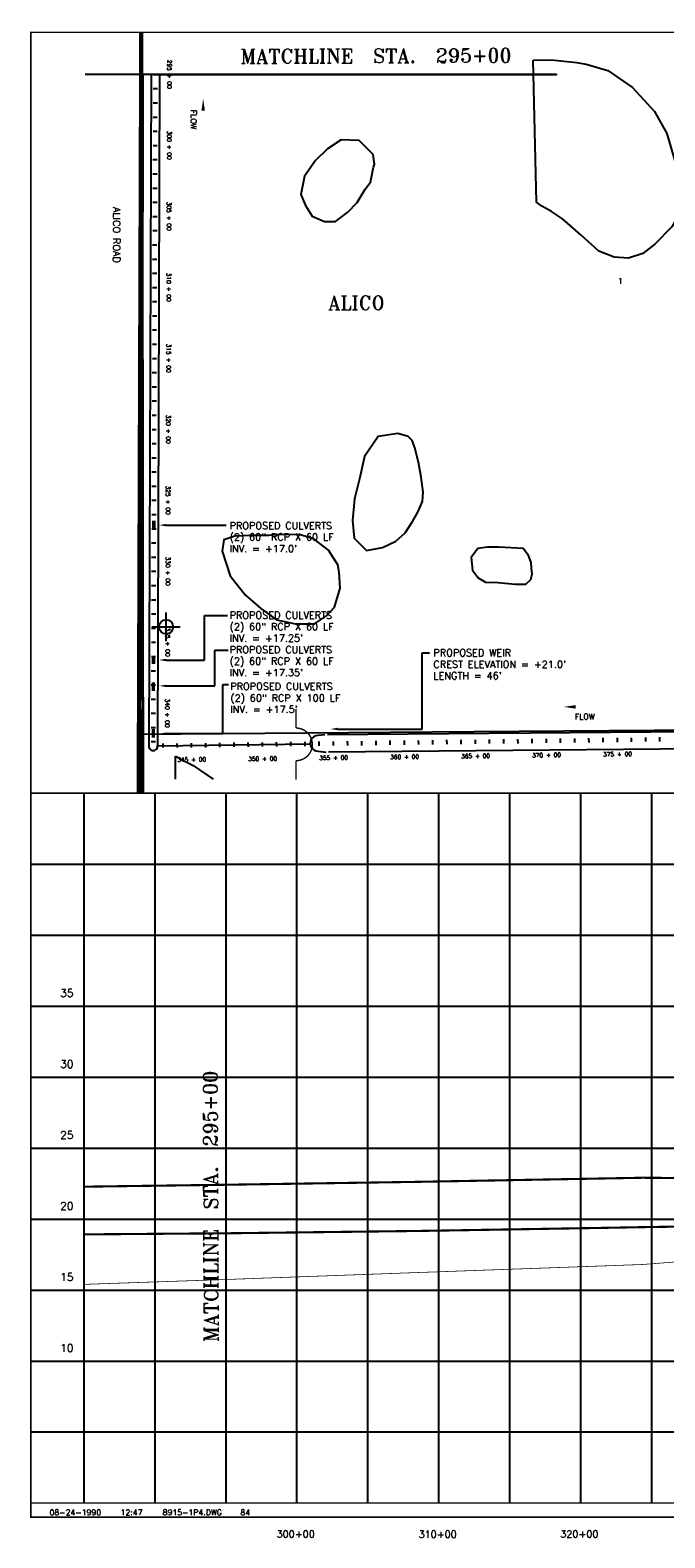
# Model space of a CAD drawing. Extents: x 244514 to 261274, y 785587 to 796324.
# Tile 1 of 3: x 244514 to 248985, y 785703 to 796324. Entities that reach past the tile are written whole.
import ezdxf
from ezdxf.enums import TextEntityAlignment as Align

# ---------------------------------------------------------------- set-up
doc = ezdxf.new("R2010")
doc.units = 0
doc.header["$LTSCALE"] = 800
doc.header["$PDMODE"] = 34
doc.header["$PDSIZE"] = 100
doc.linetypes.add('CENTER', pattern=[0])
doc.linetypes.add('DASHED', pattern=[0])
doc.layers.get('0').update_dxf_attribs({"linetype": 'CONTINUOUS'})
for name, color, linetype in [('BORDER', 1, 'CONTINUOUS'), ('CHANNEL', 5, 'CONTINUOUS'), ('FLOOD1', 15, 'CONTINUOUS'), ('FLOOD3', 15, 'CONTINUOUS'), ('GRID', 2, 'CONTINUOUS'), ('MAJROADS', 9, 'CONTINUOUS'), ('MATCH', 6, 'CONTINUOUS'), ('PLAKES', 5, 'CONTINUOUS'), ('SEC', 2, 'CONTINUOUS'), ('SPROF', 11, 'DASHED'), ('STATIONS', 7, 'CONTINUOUS'), ('STRUCTTEXT', 7, 'CONTINUOUS'), ('STRUCTURES', 1, 'CONTINUOUS'), ('SUBBASINS', 6, 'DASHED'), ('SURVCENTER', 7, 'CENTER'), ('TEXT', 7, 'CONTINUOUS'), ('WL-PRESERVE', 14, 'CONTINUOUS'), ('WSHEDS', 11, 'CONTINUOUS')]:
    doc.layers.add(name, color=color, linetype=linetype)
doc.styles.get("Standard").update_dxf_attribs({"font": 'ROMANT'})

# ---------------------------------------------------------------- blocks, each defined once
blk = doc.blocks.new('FCSTA')
at = {"color": 0}
blk.add_attdef('FCSTA', text='', height=1, dxfattribs=at).set_placement((0, 0), align=Align.MIDDLE)
blk = doc.blocks.new('FCSTCK')
at = {"layer": 'SURVCENTER', "color": 0}
blk.add_line((0, -0.5), (0, 0.5), dxfattribs=at)
blk = doc.blocks.new('WEIR')
at = {"layer": 'STRUCTURES', "color": 0, "const_width": 20}
blk.add_lwpolyline([(0, 498), (0, 230, -1), (0, -230), (0, -498)], format="xyb", dxfattribs=at)
blk = doc.blocks.new('LOGON')
at = {"color": 0}
blk.add_attdef('DATE', text='', height=1, dxfattribs=at).set_placement((-1.87, 1.76), align=Align.RIGHT)
for tag, p in [('TIME', (1.56, 1.76)), ('DRAWING', (8.97, 1.76)), ('OPERATOR', (22.66, 1.76))]:
    blk.add_attdef(tag, p, '', height=1, dxfattribs=at)
blk = doc.blocks.new('FLARROW')
at = {"layer": 'PLAKES', "color": 0}
blk.add_lwpolyline([(0, 0, 0, 0.05, 0), (0.168, 0, 0, 0, -0.087559), (0.267, -0.018, 0, 0, 0.245722), (0.355, -0.006, 0, 0, -0.309425), (0.492, -0.004, 0, 0, 0), (0.558, -0.006, 0, 0, 0)], format="xyseb", dxfattribs=at)
blk.add_text('FLOW', height=0.08, dxfattribs=at).set_placement((0.295, -0.176), align=Align.CENTER)

msp = doc.modelspace()

# ---------------------------------------------------------------- linework, layer by layer
at = {"layer": 'BORDER', "color": 0, "const_width": 10}
msp.add_lwpolyline([(244519, 785849), (261269, 785849), (261269, 796309), (244519, 796309)], close=True, dxfattribs=at)
for points in [[(244519, 790949), (261269, 790949)], [(244519, 785949), (261269, 785949)]]:
    msp.add_lwpolyline(points, dxfattribs=at)
at = {"layer": 'CHANNEL', "color": 0, "linetype": 'CONTINUOUS'}
msp.add_lwpolyline([(246589, 791359), (246542, 791355, 1.000167), (246543, 791245), (246600, 791239)], format="xyb", dxfattribs=at)
at = {"layer": 'FLOOD1', "color": 0, "const_width": 15}
msp.add_lwpolyline([(244894, 787841), (245915, 787849), (247235, 787865), (248555, 787887), (248828, 787892), (249088, 787896)], dxfattribs=at)
at = {"layer": 'FLOOD3', "color": 0, "const_width": 15}
msp.add_lwpolyline([(244894, 788177), (245915, 788191), (247235, 788211), (248555, 788235), (248828, 788240), (249088, 788238)], dxfattribs=at)
at = {"layer": 'GRID', "color": 0}
for points in [[(244894, 785949), (244894, 790949)], [(245394, 785949), (245394, 790949)], [(245894, 785949), (245894, 790949)], [(246394, 785949), (246394, 790949)], [(246894, 785949), (246894, 790949)], [(247394, 785949), (247394, 790949)], [(247894, 785949), (247894, 790949)], [(248394, 785949), (248394, 790949)], [(248894, 785949), (248894, 790949)], [(244519, 790449), (261269, 790449)], [(244519, 789949), (261269, 789949)], [(244519, 789449), (261269, 789449)], [(244519, 788949), (261269, 788949)], [(244519, 788449), (261269, 788449)], [(244519, 787949), (261269, 787949)], [(244519, 787449), (261269, 787449)], [(244519, 786949), (261269, 786949)], [(244519, 786449), (261269, 786449)]]:
    msp.add_lwpolyline(points, dxfattribs=at)
at = {"layer": 'MAJROADS', "color": 0}
for p, q in [((245281, 791365), (247642, 791383)), ((247642, 791383), (252790, 791421))]:
    msp.add_line(p, q, dxfattribs=at)
msp.add_lwpolyline([(245307, 796012), (245303, 792133), (245300, 790949)], dxfattribs=at)
at = {"layer": 'MATCH', "color": 0}
for points in [[(245396, 796012), (248222, 796012), (244902, 796012)], [(245894, 785949), (245894, 790949)]]:
    msp.add_lwpolyline(points, dxfattribs=at)
at = {"layer": 'PLAKES', "color": 0}
for points in [[(245366, 796012), (245351, 791283)], [(245426, 796012), (245411, 791282)], [(250403, 791346), (249739, 791385), (246608, 791359)], [(245411, 791283), (246488, 791296)], [(250396, 791226), (249733, 791265), (246617, 791239)]]:
    msp.add_lwpolyline(points, dxfattribs=at)
at = {"layer": 'PLAKES', "color": 0, "const_width": 25}
for points in [[(245386, 792808), (245386, 792868)], [(245383, 791858), (245383, 791918)], [(245382, 791670), (245382, 791730)], [(245382, 791341), (245382, 791401)]]:
    msp.add_lwpolyline(points, dxfattribs=at)
at = {"layer": 'PLAKES', "color": 0}
msp.add_arc((245381, 791279), 30.2, 173.7305, 5.885, dxfattribs=at)
at = {"layer": 'SEC', "color": 0}
msp.add_point((245472, 792121), dxfattribs=at)
at = {"layer": 'SPROF', "color": 0, "const_width": 5}
msp.add_lwpolyline([(244894, 787489), (245915, 787524), (247235, 787572), (248555, 787619), (248828, 787629), (249088, 787649)], dxfattribs=at)
at = {"layer": 'STRUCTTEXT', "color": 0}
for p, q in [((245472, 792837), (245896, 792837)), ((245742, 791887), (245742, 792200)), ((245742, 792200), (245905, 792200)), ((245472, 791887), (245742, 791887)), ((245815, 791705), (245815, 791956)), ((245815, 791956), (245910, 791956)), ((247275, 791401), (247275, 791937)), ((247275, 791937), (247327, 791937)), ((245472, 791705), (245815, 791705)), ((245872, 791369), (245872, 791714)), ((245872, 791714), (245912, 791714)), ((245476, 791369), (245872, 791369)), ((246680, 791401), (247275, 791401))]:
    msp.add_line(p, q, dxfattribs=at)
for points in [[(245472, 792829), (245472, 792846), (245422, 792837)], [(245472, 791879), (245472, 791896), (245422, 791887)], [(245472, 791697), (245472, 791713), (245422, 791705)], [(245476, 791360), (245476, 791377), (245426, 791369)], [(246680, 791393), (246680, 791410), (246630, 791401)]]:
    msp.add_solid(points, dxfattribs=at)
at = {"layer": 'SUBBASINS', "color": 0, "linetype": 'DASHED', "const_width": 10}
msp.add_lwpolyline([(245308, 796012), (245313, 790949)], dxfattribs=at)
at = {"layer": 'WL-PRESERVE', "color": 0}
for points in [[(248057, 796112), (248187, 796115), (248362, 796096), (248431, 796085), (248583, 796041), (248758, 795921), (248912, 795751), (248999, 795596), (249062, 795377), (249097, 795163), (249087, 795030), (249034, 794938), (248916, 794816), (248831, 794751), (248729, 794718), (248628, 794726), (248521, 794767), (248396, 794879), (248265, 794996), (248188, 795046), (248120, 795085), (248081, 795113)], [(246931, 795448), (246833, 795546), (246704, 795551), (246608, 795488), (246525, 795407), (246446, 795295), (246422, 795167), (246453, 795088), (246502, 795014), (246587, 794976), (246665, 794977), (246751, 795042), (246818, 795111), (246875, 795205), (246911, 795253), (246926, 795324), (246933, 795360), (246939, 795381)], [(247176, 793461), (247105, 793482), (246966, 793461), (246870, 793321), (246837, 793173), (246798, 793022), (246784, 792870), (246796, 792745), (246883, 792658), (246997, 792680), (247090, 792724), (247157, 792782), (247208, 792864), (247245, 792929), (247279, 793003), (247283, 793069), (247269, 793176), (247249, 793280), (247223, 793382), (247211, 793422), (247206, 793433)], [(246198, 792765), (246060, 792765), (245957, 792760), (245879, 792734), (245866, 792654), (245923, 792481), (246032, 792344), (246140, 792249), (246250, 792171), (246383, 792143), (246518, 792141), (246603, 792198), (246659, 792259), (246699, 792394), (246692, 792503), (246682, 792558), (246615, 792662), (246514, 792739), (246418, 792770), (246328, 792772), (246268, 792770), (246225, 792770)], [(248044, 792574), (248026, 792624), (247988, 792672), (247817, 792683), (247737, 792683), (247668, 792672), (247622, 792610), (247631, 792520), (247670, 792467), (247722, 792435), (247809, 792432), (247933, 792421), (248006, 792421), (248041, 792454), (248050, 792492), (248045, 792533)]]:
    msp.add_lwpolyline(points, close=True, dxfattribs=at)
for points in [[(245537, 791047), (245538, 791209)], [(245538, 791209), (245663, 791145), (245803, 791047)]]:
    msp.add_lwpolyline(points, dxfattribs=at)
at = {"layer": 'WSHEDS', "color": 0, "const_width": 30}
msp.add_lwpolyline([(245279, 790949), (245297, 796309)], dxfattribs=at)

# ---------------------------------------------------------------- block references
at = {"layer": 'PLAKES', "color": 0, "xscale": 500, "yscale": 500, "zscale": 500, "rotation": 270}
msp.add_blockref('FLARROW', (245733, 795840), dxfattribs=at)
at = {"layer": 'PLAKES', "color": 0, "xscale": 500, "yscale": 500, "zscale": 500}
msp.add_blockref('FLARROW', (248273, 791557), dxfattribs=at)
at = {"layer": 'STATIONS', "color": 0, "xscale": 30, "yscale": 30, "zscale": 30}
for p, rotation, values in [((245496, 796013), 270, {'FCSTA': '295 + 00'}), ((245495, 795513), 270, {'FCSTA': '300 + 00'}), ((245493, 795013), 270, {'FCSTA': '305 + 00'}), ((245491, 794513), 270, {'FCSTA': '310 + 00'}), ((245490, 794013), 270, {'FCSTA': '315 + 00'}), ((245488, 793513), 270, {'FCSTA': '320 + 00'}), ((245486, 793013), 270, {'FCSTA': '325 + 00'}), ((245485, 792513), 270, {'FCSTA': '330 + 00'}), ((245483, 792013), 270, {'FCSTA': '335 + 00'}), ((245481, 791513), 270, {'FCSTA': '340 + 00'}), ((245652, 791186), 0.9999999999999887, {'FCSTA': '345 + 00'}), ((246152, 791192), 0.9999999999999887, {'FCSTA': '350 + 00'}), ((246652, 791199), 0.9999999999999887, {'FCSTA': '355 + 00'}), ((247152, 791205), 0.9999999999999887, {'FCSTA': '360 + 00'}), ((247652, 791211), 0.9999999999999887, {'FCSTA': '365 + 00'}), ((248152, 791218), 0.9999999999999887, {'FCSTA': '370 + 00'}), ((248652, 791224), 0.9999999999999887, {'FCSTA': '375 + 00'})]:
    msp.add_blockref('FCSTA', p, dxfattribs=dict(at, rotation=rotation)).add_auto_attribs(values)
for p, rotation in [((245396, 796012), 270), ((245396, 796012), 270), ((245396, 795912), 270), ((245396, 795812), 270), ((245395, 795712), 270), ((245395, 795612), 270), ((245395, 795512), 270), ((245395, 795512), 270), ((245394, 795412), 270), ((245394, 795312), 270), ((245394, 795212), 270), ((245393, 795112), 270), ((245393, 795012), 270), ((245393, 795012), 270), ((245393, 794912), 270), ((245392, 794812), 270), ((245392, 794712), 270), ((245392, 794612), 270), ((245391, 794512), 270), ((245391, 794512), 270), ((245391, 794412), 270), ((245391, 794312), 270), ((245390, 794212), 270), ((245390, 794112), 270), ((245390, 794012), 270), ((245390, 794012), 270), ((245389, 793912), 270), ((245389, 793812), 270), ((245389, 793712), 270), ((245388, 793612), 270), ((245388, 793512), 270), ((245388, 793512), 270), ((245388, 793412), 270), ((245387, 793312), 270), ((245387, 793212), 270), ((245387, 793112), 270), ((245386, 793012), 270), ((245386, 793012), 270), ((245386, 792912), 270), ((245386, 792812), 270), ((245385, 792712), 270), ((245385, 792612), 270), ((245385, 792512), 270), ((245385, 792512), 270), ((245384, 792412), 270), ((245384, 792312), 270), ((245384, 792212), 270), ((245383, 792112), 270), ((245383, 792012), 270), ((245383, 792012), 270), ((245383, 791912), 270), ((245382, 791812), 270), ((245382, 791712), 270), ((245382, 791612), 270), ((245381, 791512), 270), ((245381, 791512), 270), ((245381, 791412), 270), ((245381, 791312), 270), ((245451, 791285), 0.9999999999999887), ((245551, 791285), 0.9999999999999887), ((245651, 791286), 0.9999999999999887), ((245651, 791286), 0.9999999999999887), ((245751, 791287), 0.9999999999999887), ((245851, 791288), 0.9999999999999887), ((245951, 791290), 0.9999999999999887), ((246051, 791291), 0.9999999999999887), ((246151, 791292), 0.9999999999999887), ((246251, 791294), 0.9999999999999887), ((246351, 791295), 0.9999999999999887), ((246451, 791296), 0.9999999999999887), ((246551, 791297), 0.9999999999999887), ((246651, 791299), 0.9999999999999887), ((246651, 791299), 0.9999999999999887), ((246751, 791300), 0.9999999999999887), ((246851, 791301), 0.9999999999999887), ((246951, 791302), 0.9999999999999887), ((247051, 791304), 0.9999999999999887), ((247151, 791305), 0.9999999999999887), ((247151, 791305), 0.9999999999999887), ((247251, 791306), 0.9999999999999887), ((247351, 791308), 0.9999999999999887), ((247451, 791309), 0.9999999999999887), ((247551, 791310), 0.9999999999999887), ((247651, 791311), 0.9999999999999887), ((247651, 791311), 0.9999999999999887), ((247751, 791313), 0.9999999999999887), ((247851, 791314), 0.9999999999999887), ((247951, 791315), 0.9999999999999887), ((248051, 791316), 0.9999999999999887), ((248151, 791318), 0.9999999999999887), ((248151, 791318), 0.9999999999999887), ((248251, 791319), 0.9999999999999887), ((248351, 791320), 0.9999999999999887), ((248451, 791321), 0.9999999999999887), ((248551, 791323), 0.9999999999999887), ((248651, 791324), 0.9999999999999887), ((248651, 791324), 0.9999999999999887), ((248751, 791325), 0.9999999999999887), ((248851, 791327), 0.9999999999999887), ((248951, 791328), 0.9999999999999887)]:
    msp.add_blockref('FCSTCK', p, dxfattribs=dict(at, rotation=rotation))
at = {"layer": 'STRUCTURES', "color": 0, "xscale": 0.5, "yscale": 0.5, "zscale": 0.5}
msp.add_blockref('WEIR', (246387, 791293), dxfattribs=at)
at = {"layer": 'TEXT', "color": 0, "xscale": 40, "yscale": 40, "zscale": 40}
msp.add_blockref('LOGON', (245089, 785792), dxfattribs=at).add_auto_attribs({'DATE': '08-24-1990', 'TIME': '12:47', 'OPERATOR': '84', 'DRAWING': '8915-1P4.DWG'})

# ---------------------------------------------------------------- texts
at = {"layer": 'MAJROADS', "color": 0}
msp.add_text('ALICO ', height=100, dxfattribs=at).set_placement((246614, 794353))
at = {"layer": 'MATCH', "color": 0}
for rotation, p in [(0.2395, (245995, 796089)), (90.2395, (245841, 787083))]:
    msp.add_text('MATCHLINE  STA.  295+00', height=100, rotation=rotation, dxfattribs=at).set_placement(p)
at = {"layer": 'STRUCTTEXT', "color": 0}
for s, p in [('PROPOSED CULVERTS', (245919, 792809)), ('(2) 60" RCP X 60 LF', (245919, 792728)), ("INV. = +17.0'", (245919, 792647)), ('PROPOSED CULVERTS', (245919, 792178)), ('(2) 60" RCP X 60 LF', (245919, 792097)), ("INV. = +17.25'", (245919, 792016)), ('PROPOSED CULVERTS', (245919, 791935)), ('(2) 60" RCP X 60 LF', (245919, 791854)), ("CREST ELEVATION = +21.0'", (247355, 791832)), ('PROPOSED WEIR', (247355, 791913)), ("INV. = +17.35'", (245919, 791773)), ("LENGTH = 46'", (247355, 791751)), ('PROPOSED CULVERTS', (245924, 791676)), ('(2) 60" RCP X 100 LF', (245924, 791595)), ("INV. = +17.5'", (245924, 791514))]:
    msp.add_text(s, height=50, dxfattribs=at).set_placement(p)
at = {"layer": 'TEXT', "color": 0}
msp.add_text('ALICO ROAD', height=50, rotation=270, dxfattribs=at).set_placement((245099, 795078))
msp.add_text('1', height=40, dxfattribs=at).set_placement((248655, 794538))
for s, p in [('35', (244819, 789513)), ('30', (244819, 789013)), ('25', (244819, 788513)), ('20', (244819, 788013)), ('15', (244819, 787513)), ('10', (244819, 787013))]:
    msp.add_text(s, height=55, dxfattribs=at).set_placement(p, align=Align.RIGHT)
for s, p in [('300+00', (246385, 785705)), ('310+00', (247385, 785704)), ('320+00', (248383, 785705))]:
    msp.add_text(s, height=50, dxfattribs=at).set_placement(p, align=Align.CENTER)

doc.saveas('drawing.dxf')
